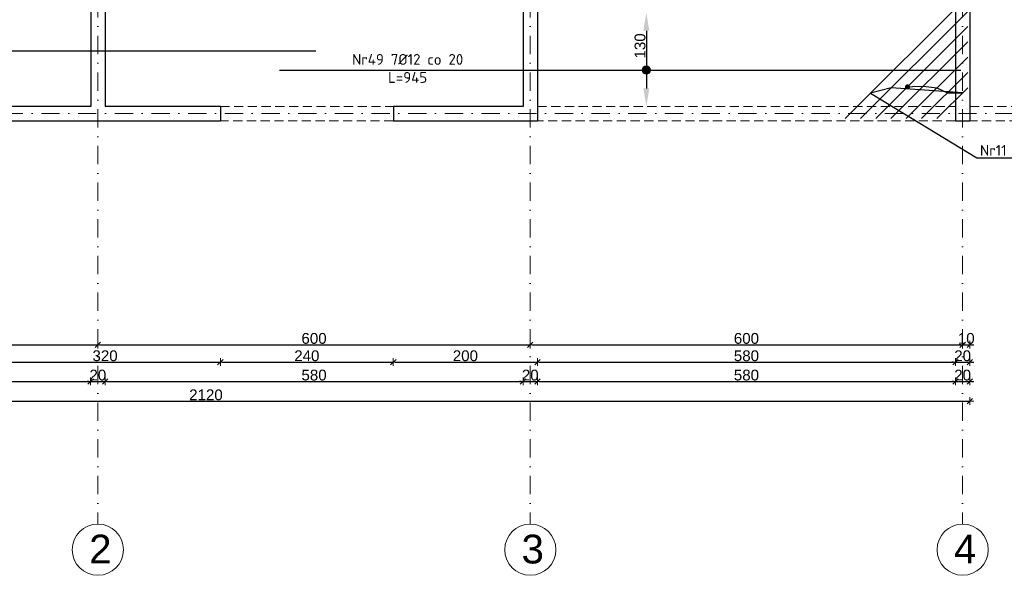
# Model space of a CAD drawing. Header units: millimetres. Extents: x -81893328 to 44149, y -26843406 to 95443303.
# Tile 70 of 100: x 28483 to 29849, y 3695 to 4466. Entities that reach past the tile are written whole.
import ezdxf
from ezdxf import colors
from ezdxf.entities.mleader import LeaderData, LeaderLine
from ezdxf.math import Vec2, Vec3

# ---------------------------------------------------------------- set-up
doc = ezdxf.new("R2010")
doc.units = ezdxf.units.MM
doc.linetypes.add('DASHDOTX2', pattern=[50.8, 25.4, -12.7, 0, -12.7])
doc.linetypes.add('DASHED', pattern=[19.05, 12.7, -6.35])
for name, color, linetype, lineweight in [('A- osie', 2, 'DASHDOTX2', 5), ('aRMZ - opisy', 7, 'Continuous', 5), ('aRMZ - osie', 2, 'DASHDOTX2', 5), ('aRMZ - wymiarowanie', 4, 'Continuous', 13), ('gruba', 92, 'Continuous', 30), ('kRMZ - nadproża monolityczne', 1, 'DASHED', 5), ('kRMZ - ściany nośne', 5, 'Continuous', 30)]:
    doc.layers.add(name, color=color, linetype=linetype, lineweight=lineweight)
doc.styles.add('1-100 2', font='arial.ttf', dxfattribs={"height": 15})
doc.styles.add('1-100 RM', font='isocpeur.ttf', dxfattribs={"height": 20})
doc.styles.get("Standard").update_dxf_attribs({"font": 'arial.ttf'})
doc.dimstyles.new('1-100', dxfattribs={"dimtxt": 15, "dimasz": 2.5, "dimexe": 1.25, "dimexo": 0.625, "dimgap": 1, "dimtad": 1, "dimdec": 0, "dimtxsty": '1-100 2', "dimblk": 'ZNACZKI', "dimcen": 2, "dimdle": 5, "dimse1": 1, "dimse2": 1, "dimclrd": 7, "dimclrt": 7, "dimadec": 0, "dimazin": 0, "dimtfac": 1, "dimtdec": 0, "dimtix": 1, "dimtmove": 1, "dimatfit": 3, "dimldrblk": 'ZNACZKI', "dimfxl": 1, "dimarcsym": 0})
doc.dimstyles.new('wymiarowanie prętów 1-100', dxfattribs={"dimtxt": 15, "dimasz": 25, "dimexe": 1.25, "dimexo": 0.625, "dimgap": 1, "dimtad": 1, "dimdec": 0, "dimtxsty": '1-100 2', "dimcen": 2, "dimdle": 5, "dimse1": 1, "dimse2": 1, "dimclrd": 7, "dimclrt": 7, "dimadec": 0, "dimazin": 0, "dimtfac": 1, "dimtdec": 0, "dimtix": 1, "dimtmove": 1, "dimatfit": 3, "dimldrblk": 'ZNACZKI', "dimfxl": 1, "dimarcsym": 0})

# ---------------------------------------------------------------- blocks, each defined once
blk = doc.blocks.new('ZNACZKI')
for p, q in [((0, 2.131), (0, -2.131)), ((1.507, 1.507), (-1.507, -1.507)), ((-2.131, 0), (2.131, 0))]:
    blk.add_line(p, q)
blk = doc.blocks.new('*D216')
at = {"layer": 'aRMZ - wymiarowanie', "color": 7, "lineweight": -2, "ltscale": 2, "transparency": 16777216}
blk.add_line((27693.9, 4015), (28588.9, 4015), dxfattribs=at)
at = {"layer": 'Defpoints', "color": 0, "ltscale": 2, "transparency": 16777216}
for p in [(27691.4, 4310.8), (28591.4, 4310.8), (28591.4, 4015)]:
    blk.add_point(p, dxfattribs=at)
at = {"layer": 'aRMZ - wymiarowanie', "color": 7, "lineweight": -2, "ltscale": 2, "transparency": 16777216, "xscale": 2.5, "yscale": 2.5, "zscale": 2.5, "rotation": 180}
blk.add_blockref('ZNACZKI', (27691.4, 4015), dxfattribs=at)
at = {"layer": 'aRMZ - wymiarowanie', "color": 7, "lineweight": -2, "ltscale": 2, "transparency": 16777216, "xscale": 2.5, "yscale": 2.5, "zscale": 2.5}
blk.add_blockref('ZNACZKI', (28591.4, 4015), dxfattribs=at)
at = {"layer": 'aRMZ - wymiarowanie', "color": 7, "ltscale": 2, "transparency": 16777216, "insert": (28141.4, 4023.7), "char_height": 15, "attachment_point": 5, "style": '1-100 2'}
blk.add_mtext('900', dxfattribs=at)
blk = doc.blocks.new('*D177')
at = {"layer": 'aRMZ - wymiarowanie', "color": 7, "lineweight": -2, "ltscale": 2, "transparency": 16777216}
blk.add_line((28593.9, 4015), (29188.9, 4015), dxfattribs=at)
at = {"layer": 'Defpoints', "color": 0, "ltscale": 2, "transparency": 16777216}
for p in [(28591.4, 4310.8), (29191.4, 4310.8), (29191.4, 4015)]:
    blk.add_point(p, dxfattribs=at)
at = {"layer": 'aRMZ - wymiarowanie', "color": 7, "lineweight": -2, "ltscale": 2, "transparency": 16777216, "xscale": 2.5, "yscale": 2.5, "zscale": 2.5, "rotation": 180}
blk.add_blockref('ZNACZKI', (28591.4, 4015), dxfattribs=at)
at = {"layer": 'aRMZ - wymiarowanie', "color": 7, "lineweight": -2, "ltscale": 2, "transparency": 16777216, "xscale": 2.5, "yscale": 2.5, "zscale": 2.5}
blk.add_blockref('ZNACZKI', (29191.4, 4015), dxfattribs=at)
at = {"layer": 'aRMZ - wymiarowanie', "color": 7, "ltscale": 2, "transparency": 16777216, "insert": (28891.4, 4023.7), "char_height": 15, "attachment_point": 5, "style": '1-100 2'}
blk.add_mtext('600', dxfattribs=at)
blk = doc.blocks.new('*D178')
at = {"layer": 'aRMZ - wymiarowanie', "color": 7, "lineweight": -2, "ltscale": 2, "transparency": 16777216}
blk.add_line((29193.9, 4015), (29788.9, 4015), dxfattribs=at)
at = {"layer": 'Defpoints', "color": 0, "ltscale": 2, "transparency": 16777216}
for p in [(29191.4, 4310.8), (29791.4, 4310.8), (29791.4, 4015)]:
    blk.add_point(p, dxfattribs=at)
at = {"layer": 'aRMZ - wymiarowanie', "color": 7, "lineweight": -2, "ltscale": 2, "transparency": 16777216, "xscale": 2.5, "yscale": 2.5, "zscale": 2.5, "rotation": 180}
blk.add_blockref('ZNACZKI', (29191.4, 4015), dxfattribs=at)
at = {"layer": 'aRMZ - wymiarowanie', "color": 7, "lineweight": -2, "ltscale": 2, "transparency": 16777216, "xscale": 2.5, "yscale": 2.5, "zscale": 2.5}
blk.add_blockref('ZNACZKI', (29791.4, 4015), dxfattribs=at)
at = {"layer": 'aRMZ - wymiarowanie', "color": 7, "ltscale": 2, "transparency": 16777216, "insert": (29491.4, 4023.7), "char_height": 15, "attachment_point": 5, "style": '1-100 2'}
blk.add_mtext('600', dxfattribs=at)
blk = doc.blocks.new('*D179')
at = {"layer": 'aRMZ - wymiarowanie', "color": 7, "lineweight": -2, "ltscale": 2, "transparency": 16777216}
for p, q in [((29788.9, 4015), (29786.4, 4015)), ((29791.4, 4015), (29801.4, 4015)), ((29803.9, 4015), (29806.4, 4015))]:
    blk.add_line(p, q, dxfattribs=at)
at = {"layer": 'Defpoints', "color": 0, "ltscale": 2, "transparency": 16777216}
for p in [(29801.4, 4325.8), (29791.4, 4310.8), (29801.4, 4015)]:
    blk.add_point(p, dxfattribs=at)
at = {"layer": 'aRMZ - wymiarowanie', "color": 7, "lineweight": -2, "ltscale": 2, "transparency": 16777216, "xscale": 2.5, "yscale": 2.5, "zscale": 2.5}
blk.add_blockref('ZNACZKI', (29791.4, 4015), dxfattribs=at)
at = {"layer": 'aRMZ - wymiarowanie', "color": 7, "lineweight": -2, "ltscale": 2, "transparency": 16777216, "xscale": 2.5, "yscale": 2.5, "zscale": 2.5, "rotation": 180}
blk.add_blockref('ZNACZKI', (29801.4, 4015), dxfattribs=at)
at = {"layer": 'aRMZ - wymiarowanie', "color": 7, "ltscale": 2, "transparency": 16777216, "insert": (29796.4, 4023.7), "char_height": 15, "attachment_point": 5, "style": '1-100 2'}
blk.add_mtext('10', dxfattribs=at)
blk = doc.blocks.new('*D217')
at = {"layer": 'aRMZ - wymiarowanie', "color": 7, "lineweight": -2, "ltscale": 2, "transparency": 16777216}
for p, q in [((30313.6, 4338.3), (30313.6, 4340.8)), ((30313.6, 4325.8), (30313.6, 4335.8)), ((30313.6, 4323.3), (30313.6, 4320.8))]:
    blk.add_line(p, q, dxfattribs=at)
at = {"layer": 'Defpoints', "color": 0, "ltscale": 2, "transparency": 16777216}
for p in [(29816.4, 4335.8), (30313.6, 4335.8), (29801.4, 4325.8)]:
    blk.add_point(p, dxfattribs=at)
at = {"layer": 'aRMZ - wymiarowanie', "color": 7, "lineweight": -2, "ltscale": 2, "transparency": 16777216, "xscale": 2.5, "yscale": 2.5, "zscale": 2.5}
for p, rotation in [((30313.6, 4335.8), 270), ((30313.6, 4325.8), 90)]:
    blk.add_blockref('ZNACZKI', p, dxfattribs=dict(at, rotation=rotation))
at = {"layer": 'aRMZ - wymiarowanie', "color": 7, "ltscale": 2, "transparency": 16777216, "insert": (30305, 4330.8), "char_height": 15, "attachment_point": 5, "rotation": 90, "style": '1-100 2'}
blk.add_mtext('10', dxfattribs=at)
blk = doc.blocks.new('*D218')
at = {"layer": 'aRMZ - wymiarowanie', "color": 7, "lineweight": -2, "ltscale": 2, "transparency": 16777216}
blk.add_line((30313.6, 4338.3), (30313.6, 4833.3), dxfattribs=at)
at = {"layer": 'Defpoints', "color": 0, "ltscale": 2, "transparency": 16777216}
for p in [(29816.4, 4835.8), (30313.6, 4835.8), (29816.4, 4335.8)]:
    blk.add_point(p, dxfattribs=at)
at = {"layer": 'aRMZ - wymiarowanie', "color": 7, "lineweight": -2, "ltscale": 2, "transparency": 16777216, "xscale": 2.5, "yscale": 2.5, "zscale": 2.5}
for p, rotation in [((30313.6, 4835.8), 90), ((30313.6, 4335.8), 270)]:
    blk.add_blockref('ZNACZKI', p, dxfattribs=dict(at, rotation=rotation))
at = {"layer": 'aRMZ - wymiarowanie', "color": 7, "ltscale": 2, "transparency": 16777216, "insert": (30305, 4585.8), "char_height": 15, "attachment_point": 5, "rotation": 90, "style": '1-100 2'}
blk.add_mtext('500', dxfattribs=at)
blk = doc.blocks.new('*D181')
at = {"layer": 'aRMZ - wymiarowanie', "color": 7, "lineweight": -2, "ltscale": 2, "transparency": 16777216}
for p, q in [((30341.5, 4348.3), (30341.5, 4350.8)), ((30341.5, 4325.8), (30341.5, 4345.8)), ((30341.5, 4323.3), (30341.5, 4320.8))]:
    blk.add_line(p, q, dxfattribs=at)
at = {"layer": 'Defpoints', "color": 0, "ltscale": 2, "transparency": 16777216}
for p in [(29781.4, 4345.8), (30341.5, 4345.8), (29801.4, 4325.8)]:
    blk.add_point(p, dxfattribs=at)
at = {"layer": 'aRMZ - wymiarowanie', "color": 7, "lineweight": -2, "ltscale": 2, "transparency": 16777216, "xscale": 2.5, "yscale": 2.5, "zscale": 2.5}
for p, rotation in [((30341.5, 4345.8), 270), ((30341.5, 4325.8), 90)]:
    blk.add_blockref('ZNACZKI', p, dxfattribs=dict(at, rotation=rotation))
at = {"layer": 'aRMZ - wymiarowanie', "color": 7, "ltscale": 2, "transparency": 16777216, "insert": (30332.9, 4335.8), "char_height": 15, "attachment_point": 5, "rotation": 90, "style": '1-100 2'}
blk.add_mtext('20', dxfattribs=at)
blk = doc.blocks.new('*D182')
at = {"layer": 'aRMZ - wymiarowanie', "color": 7, "lineweight": -2, "ltscale": 2, "transparency": 16777216}
blk.add_line((30341.5, 4348.3), (30341.5, 4823.3), dxfattribs=at)
at = {"layer": 'Defpoints', "color": 0, "ltscale": 2, "transparency": 16777216}
for p in [(29781.4, 4825.8), (30341.5, 4825.8), (29781.4, 4345.8)]:
    blk.add_point(p, dxfattribs=at)
at = {"layer": 'aRMZ - wymiarowanie', "color": 7, "lineweight": -2, "ltscale": 2, "transparency": 16777216, "xscale": 2.5, "yscale": 2.5, "zscale": 2.5}
for p, rotation in [((30341.5, 4825.8), 90), ((30341.5, 4345.8), 270)]:
    blk.add_blockref('ZNACZKI', p, dxfattribs=dict(at, rotation=rotation))
at = {"layer": 'aRMZ - wymiarowanie', "color": 7, "ltscale": 2, "transparency": 16777216, "insert": (30332.9, 4585.8), "char_height": 15, "attachment_point": 5, "rotation": 90, "style": '1-100 2'}
blk.add_mtext('480', dxfattribs=at)
blk = doc.blocks.new('*D184')
at = {"layer": 'aRMZ - wymiarowanie', "color": 7, "lineweight": -2, "ltscale": 2, "transparency": 16777216}
blk.add_line((30372.2, 4843.3), (30372.2, 4328.3), dxfattribs=at)
at = {"layer": 'Defpoints', "color": 0, "ltscale": 2, "transparency": 16777216}
for p in [(29801.4, 4845.8), (29801.4, 4325.8), (30372.2, 4325.8)]:
    blk.add_point(p, dxfattribs=at)
at = {"layer": 'aRMZ - wymiarowanie', "color": 7, "lineweight": -2, "ltscale": 2, "transparency": 16777216, "xscale": 2.5, "yscale": 2.5, "zscale": 2.5}
for p, rotation in [((30372.2, 4845.8), 90), ((30372.2, 4325.8), 270)]:
    blk.add_blockref('ZNACZKI', p, dxfattribs=dict(at, rotation=rotation))
at = {"layer": 'aRMZ - wymiarowanie', "color": 7, "ltscale": 2, "transparency": 16777216, "insert": (30363.6, 4585.8), "char_height": 15, "attachment_point": 5, "rotation": 90, "style": '1-100 2'}
blk.add_mtext('520', dxfattribs=at)
blk = doc.blocks.new('*D186')
at = {"layer": 'aRMZ - wymiarowanie', "color": 7, "lineweight": -2, "ltscale": 2, "transparency": 16777216}
blk.add_line((27703.9, 3964.1), (28578.9, 3964.1), dxfattribs=at)
at = {"layer": 'Defpoints', "color": 0, "ltscale": 2, "transparency": 16777216}
for p in [(27701.4, 4345.8), (28581.4, 4345.8), (28581.4, 3964.1)]:
    blk.add_point(p, dxfattribs=at)
at = {"layer": 'aRMZ - wymiarowanie', "color": 7, "lineweight": -2, "ltscale": 2, "transparency": 16777216, "xscale": 2.5, "yscale": 2.5, "zscale": 2.5, "rotation": 180}
blk.add_blockref('ZNACZKI', (27701.4, 3964.1), dxfattribs=at)
at = {"layer": 'aRMZ - wymiarowanie', "color": 7, "lineweight": -2, "ltscale": 2, "transparency": 16777216, "xscale": 2.5, "yscale": 2.5, "zscale": 2.5}
blk.add_blockref('ZNACZKI', (28581.4, 3964.1), dxfattribs=at)
at = {"layer": 'aRMZ - wymiarowanie', "color": 7, "ltscale": 2, "transparency": 16777216, "insert": (28141.4, 3972.8), "char_height": 15, "attachment_point": 5, "style": '1-100 2'}
blk.add_mtext('880', dxfattribs=at)
blk = doc.blocks.new('*D187')
at = {"layer": 'aRMZ - wymiarowanie', "color": 7, "lineweight": -2, "ltscale": 2, "transparency": 16777216}
for p, q in [((28578.9, 3964.1), (28576.4, 3964.1)), ((28581.4, 3964.1), (28601.4, 3964.1)), ((28603.9, 3964.1), (28606.4, 3964.1))]:
    blk.add_line(p, q, dxfattribs=at)
at = {"layer": 'Defpoints', "color": 0, "ltscale": 2, "transparency": 16777216}
for p in [(28581.4, 4345.8), (28601.4, 4345.8), (28601.4, 3964.1)]:
    blk.add_point(p, dxfattribs=at)
at = {"layer": 'aRMZ - wymiarowanie', "color": 7, "lineweight": -2, "ltscale": 2, "transparency": 16777216, "xscale": 2.5, "yscale": 2.5, "zscale": 2.5}
blk.add_blockref('ZNACZKI', (28581.4, 3964.1), dxfattribs=at)
at = {"layer": 'aRMZ - wymiarowanie', "color": 7, "lineweight": -2, "ltscale": 2, "transparency": 16777216, "xscale": 2.5, "yscale": 2.5, "zscale": 2.5, "rotation": 180}
blk.add_blockref('ZNACZKI', (28601.4, 3964.1), dxfattribs=at)
at = {"layer": 'aRMZ - wymiarowanie', "color": 7, "ltscale": 2, "transparency": 16777216, "insert": (28591.4, 3972.8), "char_height": 15, "attachment_point": 5, "style": '1-100 2'}
blk.add_mtext('20', dxfattribs=at)
blk = doc.blocks.new('*D188')
at = {"layer": 'aRMZ - wymiarowanie', "color": 7, "lineweight": -2, "ltscale": 2, "transparency": 16777216}
blk.add_line((28603.9, 3964.1), (29178.9, 3964.1), dxfattribs=at)
at = {"layer": 'Defpoints', "color": 0, "ltscale": 2, "transparency": 16777216}
for p in [(28601.4, 4345.8), (29181.4, 4345.8), (29181.4, 3964.1)]:
    blk.add_point(p, dxfattribs=at)
at = {"layer": 'aRMZ - wymiarowanie', "color": 7, "lineweight": -2, "ltscale": 2, "transparency": 16777216, "xscale": 2.5, "yscale": 2.5, "zscale": 2.5, "rotation": 180}
blk.add_blockref('ZNACZKI', (28601.4, 3964.1), dxfattribs=at)
at = {"layer": 'aRMZ - wymiarowanie', "color": 7, "lineweight": -2, "ltscale": 2, "transparency": 16777216, "xscale": 2.5, "yscale": 2.5, "zscale": 2.5}
blk.add_blockref('ZNACZKI', (29181.4, 3964.1), dxfattribs=at)
at = {"layer": 'aRMZ - wymiarowanie', "color": 7, "ltscale": 2, "transparency": 16777216, "insert": (28891.4, 3972.8), "char_height": 15, "attachment_point": 5, "style": '1-100 2'}
blk.add_mtext('580', dxfattribs=at)
blk = doc.blocks.new('*D189')
at = {"layer": 'aRMZ - wymiarowanie', "color": 7, "lineweight": -2, "ltscale": 2, "transparency": 16777216}
for p, q in [((29178.9, 3964.1), (29176.4, 3964.1)), ((29181.4, 3964.1), (29201.4, 3964.1)), ((29203.9, 3964.1), (29206.4, 3964.1))]:
    blk.add_line(p, q, dxfattribs=at)
at = {"layer": 'Defpoints', "color": 0, "ltscale": 2, "transparency": 16777216}
for p in [(29181.4, 4345.8), (29201.4, 4345.8), (29201.4, 3964.1)]:
    blk.add_point(p, dxfattribs=at)
at = {"layer": 'aRMZ - wymiarowanie', "color": 7, "lineweight": -2, "ltscale": 2, "transparency": 16777216, "xscale": 2.5, "yscale": 2.5, "zscale": 2.5}
blk.add_blockref('ZNACZKI', (29181.4, 3964.1), dxfattribs=at)
at = {"layer": 'aRMZ - wymiarowanie', "color": 7, "lineweight": -2, "ltscale": 2, "transparency": 16777216, "xscale": 2.5, "yscale": 2.5, "zscale": 2.5, "rotation": 180}
blk.add_blockref('ZNACZKI', (29201.4, 3964.1), dxfattribs=at)
at = {"layer": 'aRMZ - wymiarowanie', "color": 7, "ltscale": 2, "transparency": 16777216, "insert": (29191.4, 3972.8), "char_height": 15, "attachment_point": 5, "style": '1-100 2'}
blk.add_mtext('20', dxfattribs=at)
blk = doc.blocks.new('*D190')
at = {"layer": 'aRMZ - wymiarowanie', "color": 7, "lineweight": -2, "ltscale": 2, "transparency": 16777216}
blk.add_line((29203.9, 3964.1), (29778.9, 3964.1), dxfattribs=at)
at = {"layer": 'Defpoints', "color": 0, "ltscale": 2, "transparency": 16777216}
for p in [(29201.4, 4345.8), (29781.4, 4345.8), (29781.4, 3964.1)]:
    blk.add_point(p, dxfattribs=at)
at = {"layer": 'aRMZ - wymiarowanie', "color": 7, "lineweight": -2, "ltscale": 2, "transparency": 16777216, "xscale": 2.5, "yscale": 2.5, "zscale": 2.5, "rotation": 180}
blk.add_blockref('ZNACZKI', (29201.4, 3964.1), dxfattribs=at)
at = {"layer": 'aRMZ - wymiarowanie', "color": 7, "lineweight": -2, "ltscale": 2, "transparency": 16777216, "xscale": 2.5, "yscale": 2.5, "zscale": 2.5}
blk.add_blockref('ZNACZKI', (29781.4, 3964.1), dxfattribs=at)
at = {"layer": 'aRMZ - wymiarowanie', "color": 7, "ltscale": 2, "transparency": 16777216, "insert": (29491.4, 3972.8), "char_height": 15, "attachment_point": 5, "style": '1-100 2'}
blk.add_mtext('580', dxfattribs=at)
blk = doc.blocks.new('*D191')
at = {"layer": 'aRMZ - wymiarowanie', "color": 7, "lineweight": -2, "ltscale": 2, "transparency": 16777216}
for p, q in [((29778.9, 3964.1), (29776.4, 3964.1)), ((29781.4, 3964.1), (29801.4, 3964.1)), ((29803.9, 3964.1), (29806.4, 3964.1))]:
    blk.add_line(p, q, dxfattribs=at)
at = {"layer": 'Defpoints', "color": 0, "ltscale": 2, "transparency": 16777216}
for p in [(29781.4, 4345.8), (29801.4, 4325.8), (29801.4, 3964.1)]:
    blk.add_point(p, dxfattribs=at)
at = {"layer": 'aRMZ - wymiarowanie', "color": 7, "lineweight": -2, "ltscale": 2, "transparency": 16777216, "xscale": 2.5, "yscale": 2.5, "zscale": 2.5}
blk.add_blockref('ZNACZKI', (29781.4, 3964.1), dxfattribs=at)
at = {"layer": 'aRMZ - wymiarowanie', "color": 7, "lineweight": -2, "ltscale": 2, "transparency": 16777216, "xscale": 2.5, "yscale": 2.5, "zscale": 2.5, "rotation": 180}
blk.add_blockref('ZNACZKI', (29801.4, 3964.1), dxfattribs=at)
at = {"layer": 'aRMZ - wymiarowanie', "color": 7, "ltscale": 2, "transparency": 16777216, "insert": (29791.4, 3972.8), "char_height": 15, "attachment_point": 5, "style": '1-100 2'}
blk.add_mtext('20', dxfattribs=at)
blk = doc.blocks.new('*D192')
at = {"layer": 'aRMZ - wymiarowanie', "color": 7, "lineweight": -2, "ltscale": 2, "transparency": 16777216}
blk.add_line((27683.9, 3936.7), (29798.9, 3936.7), dxfattribs=at)
at = {"layer": 'Defpoints', "color": 0, "ltscale": 2, "transparency": 16777216}
for p in [(27681.4, 4325.8), (29801.4, 4325.8), (29801.4, 3936.7)]:
    blk.add_point(p, dxfattribs=at)
at = {"layer": 'aRMZ - wymiarowanie', "color": 7, "lineweight": -2, "ltscale": 2, "transparency": 16777216, "xscale": 2.5, "yscale": 2.5, "zscale": 2.5, "rotation": 180}
blk.add_blockref('ZNACZKI', (27681.4, 3936.7), dxfattribs=at)
at = {"layer": 'aRMZ - wymiarowanie', "color": 7, "lineweight": -2, "ltscale": 2, "transparency": 16777216, "xscale": 2.5, "yscale": 2.5, "zscale": 2.5}
blk.add_blockref('ZNACZKI', (29801.4, 3936.7), dxfattribs=at)
at = {"layer": 'aRMZ - wymiarowanie', "color": 7, "ltscale": 2, "transparency": 16777216, "insert": (28741.4, 3945.4), "char_height": 15, "attachment_point": 5, "style": '1-100 2'}
blk.add_mtext('2120', dxfattribs=at)
blk = doc.blocks.new('*D207')
at = {"layer": 'aRMZ - wymiarowanie', "color": 7, "lineweight": -2, "ltscale": 2, "transparency": 16777216}
blk.add_line((28443.9, 3990.9), (28758.9, 3990.9), dxfattribs=at)
at = {"layer": 'Defpoints', "color": 0, "ltscale": 2, "transparency": 16777216}
for p in [(28441.4, 4325.8), (28761.4, 4325.8), (28761.4, 3990.9)]:
    blk.add_point(p, dxfattribs=at)
at = {"layer": 'aRMZ - wymiarowanie', "color": 7, "lineweight": -2, "ltscale": 2, "transparency": 16777216, "xscale": 2.5, "yscale": 2.5, "zscale": 2.5, "rotation": 180}
blk.add_blockref('ZNACZKI', (28441.4, 3990.9), dxfattribs=at)
at = {"layer": 'aRMZ - wymiarowanie', "color": 7, "lineweight": -2, "ltscale": 2, "transparency": 16777216, "xscale": 2.5, "yscale": 2.5, "zscale": 2.5}
blk.add_blockref('ZNACZKI', (28761.4, 3990.9), dxfattribs=at)
at = {"layer": 'aRMZ - wymiarowanie', "color": 7, "ltscale": 2, "transparency": 16777216, "insert": (28601.4, 3999.6), "char_height": 15, "attachment_point": 5, "style": '1-100 2'}
blk.add_mtext('320', dxfattribs=at)
blk = doc.blocks.new('*D208')
at = {"layer": 'aRMZ - wymiarowanie', "color": 7, "lineweight": -2, "ltscale": 2, "transparency": 16777216}
blk.add_line((28763.9, 3990.9), (28998.9, 3990.9), dxfattribs=at)
at = {"layer": 'Defpoints', "color": 0, "ltscale": 2, "transparency": 16777216}
for p in [(28761.4, 4325.8), (29001.4, 4325.8), (29001.4, 3990.9)]:
    blk.add_point(p, dxfattribs=at)
at = {"layer": 'aRMZ - wymiarowanie', "color": 7, "lineweight": -2, "ltscale": 2, "transparency": 16777216, "xscale": 2.5, "yscale": 2.5, "zscale": 2.5, "rotation": 180}
blk.add_blockref('ZNACZKI', (28761.4, 3990.9), dxfattribs=at)
at = {"layer": 'aRMZ - wymiarowanie', "color": 7, "lineweight": -2, "ltscale": 2, "transparency": 16777216, "xscale": 2.5, "yscale": 2.5, "zscale": 2.5}
blk.add_blockref('ZNACZKI', (29001.4, 3990.9), dxfattribs=at)
at = {"layer": 'aRMZ - wymiarowanie', "color": 7, "ltscale": 2, "transparency": 16777216, "insert": (28881.4, 3999.6), "char_height": 15, "attachment_point": 5, "style": '1-100 2'}
blk.add_mtext('240', dxfattribs=at)
blk = doc.blocks.new('*D209')
at = {"layer": 'aRMZ - wymiarowanie', "color": 7, "lineweight": -2, "ltscale": 2, "transparency": 16777216}
blk.add_line((29003.9, 3990.9), (29198.9, 3990.9), dxfattribs=at)
at = {"layer": 'Defpoints', "color": 0, "ltscale": 2, "transparency": 16777216}
for p in [(29001.4, 4325.8), (29201.4, 4325.8), (29201.4, 3990.9)]:
    blk.add_point(p, dxfattribs=at)
at = {"layer": 'aRMZ - wymiarowanie', "color": 7, "lineweight": -2, "ltscale": 2, "transparency": 16777216, "xscale": 2.5, "yscale": 2.5, "zscale": 2.5, "rotation": 180}
blk.add_blockref('ZNACZKI', (29001.4, 3990.9), dxfattribs=at)
at = {"layer": 'aRMZ - wymiarowanie', "color": 7, "lineweight": -2, "ltscale": 2, "transparency": 16777216, "xscale": 2.5, "yscale": 2.5, "zscale": 2.5}
blk.add_blockref('ZNACZKI', (29201.4, 3990.9), dxfattribs=at)
at = {"layer": 'aRMZ - wymiarowanie', "color": 7, "ltscale": 2, "transparency": 16777216, "insert": (29101.4, 3999.6), "char_height": 15, "attachment_point": 5, "style": '1-100 2'}
blk.add_mtext('200', dxfattribs=at)
blk = doc.blocks.new('*D210')
at = {"layer": 'aRMZ - wymiarowanie', "color": 7, "lineweight": -2, "ltscale": 2, "transparency": 16777216}
blk.add_line((29203.9, 3990.9), (29778.9, 3990.9), dxfattribs=at)
at = {"layer": 'Defpoints', "color": 0, "ltscale": 2, "transparency": 16777216}
for p in [(29201.4, 4325.8), (29781.4, 4325.8), (29781.4, 3990.9)]:
    blk.add_point(p, dxfattribs=at)
at = {"layer": 'aRMZ - wymiarowanie', "color": 7, "lineweight": -2, "ltscale": 2, "transparency": 16777216, "xscale": 2.5, "yscale": 2.5, "zscale": 2.5, "rotation": 180}
blk.add_blockref('ZNACZKI', (29201.4, 3990.9), dxfattribs=at)
at = {"layer": 'aRMZ - wymiarowanie', "color": 7, "lineweight": -2, "ltscale": 2, "transparency": 16777216, "xscale": 2.5, "yscale": 2.5, "zscale": 2.5}
blk.add_blockref('ZNACZKI', (29781.4, 3990.9), dxfattribs=at)
at = {"layer": 'aRMZ - wymiarowanie', "color": 7, "ltscale": 2, "transparency": 16777216, "insert": (29491.4, 3999.6), "char_height": 15, "attachment_point": 5, "style": '1-100 2'}
blk.add_mtext('580', dxfattribs=at)
blk = doc.blocks.new('*D211')
at = {"layer": 'aRMZ - wymiarowanie', "color": 7, "lineweight": -2, "ltscale": 2, "transparency": 16777216}
for p, q in [((29778.9, 3990.9), (29776.4, 3990.9)), ((29781.4, 3990.9), (29801.4, 3990.9)), ((29803.9, 3990.9), (29806.4, 3990.9))]:
    blk.add_line(p, q, dxfattribs=at)
at = {"layer": 'Defpoints', "color": 0, "ltscale": 2, "transparency": 16777216}
for p in [(29781.4, 4325.8), (29801.4, 4325.8), (29801.4, 3990.9)]:
    blk.add_point(p, dxfattribs=at)
at = {"layer": 'aRMZ - wymiarowanie', "color": 7, "lineweight": -2, "ltscale": 2, "transparency": 16777216, "xscale": 2.5, "yscale": 2.5, "zscale": 2.5}
blk.add_blockref('ZNACZKI', (29781.4, 3990.9), dxfattribs=at)
at = {"layer": 'aRMZ - wymiarowanie', "color": 7, "lineweight": -2, "ltscale": 2, "transparency": 16777216, "xscale": 2.5, "yscale": 2.5, "zscale": 2.5, "rotation": 180}
blk.add_blockref('ZNACZKI', (29801.4, 3990.9), dxfattribs=at)
at = {"layer": 'aRMZ - wymiarowanie', "color": 7, "ltscale": 2, "transparency": 16777216, "insert": (29791.4, 3999.6), "char_height": 15, "attachment_point": 5, "style": '1-100 2'}
blk.add_mtext('20', dxfattribs=at)
blk = doc.blocks.new('_Dot')
at = {"color": 0, "linetype": 'ByBlock', "lineweight": -2}
blk.add_line((-0.5, 0), (-1, 0), dxfattribs=at)
at = {"color": 0, "linetype": 'ByBlock', "const_width": 0.5}
blk.add_lwpolyline([(-0.25, 0, 1), (0.25, 0, 1)], format="xyb", close=True, dxfattribs=at)
blk = doc.blocks.new('*D775')
at = {"layer": 'aRMZ - wymiarowanie', "color": 7, "lineweight": -2, "transparency": 16777216}
blk.add_line((29352.5, 4450.8), (29352.5, 4370.8), dxfattribs=at)
at = {"layer": 'aRMZ - wymiarowanie', "color": 7, "transparency": 16777216}
for points in [[(29348.3, 4450.8), (29356.6, 4450.8), (29352.5, 4475.8)], [(29348.3, 4370.8), (29356.6, 4370.8), (29352.5, 4345.8)]]:
    blk.add_solid(points, dxfattribs=at)
at = {"layer": 'Defpoints', "color": 0, "transparency": 16777216}
for p in [(29351.4, 4475.8), (29351.4, 4345.8), (29352.5, 4345.8)]:
    blk.add_point(p, dxfattribs=at)
at = {"layer": 'aRMZ - wymiarowanie', "color": 7, "transparency": 16777216, "insert": (29343.8, 4429.7), "char_height": 15, "attachment_point": 5, "rotation": 90, "style": '1-100 2'}
blk.add_mtext('130', dxfattribs=at)

msp = doc.modelspace()

# ---------------------------------------------------------------- hatches: boundary and pattern name
at = {"layer": 'aRMZ - opisy'}
h = msp.add_hatch(color=256, dxfattribs=at)
h.dxf.hatch_style = 1
edge = h.paths.add_edge_path()
edge.add_arc((29352.4734, 4396.2464), 5.8621, 0, 360)

# ---------------------------------------------------------------- linework, layer by layer
at = {"layer": 'A- osie', "linetype": 'Continuous'}
for centre in [(28591.439, 3730.5261), (29191.439, 3730.5261), (29791.439, 3730.5261)]:
    msp.add_circle(centre, 35.5167, dxfattribs=at)
at = {"layer": 'aRMZ - opisy'}
msp.add_circle((29352.4734, 4396.2464), 5.8621, dxfattribs=at)
at = {"layer": 'aRMZ - osie'}
for p, q in [((28591.439, 5308.9479), (28591.439, 3766.0428)), ((29191.439, 5308.9479), (29191.439, 3766.0428)), ((29791.439, 5308.9479), (29791.439, 3766.0428)), ((27138.6771, 4335.7575), (30536.7437, 4335.7575))]:
    msp.add_line(p, q, dxfattribs=at)
at = {"layer": 'gruba', "color": 4}
for p, q in [((29798.439, 4498.8773), (29628.3191, 4328.7575)), ((29798.439, 4477.6641), (29649.5323, 4328.7575)), ((29798.439, 4456.4509), (29670.7455, 4328.7575)), ((29798.439, 4435.2377), (29691.9587, 4328.7575)), ((29798.439, 4414.0245), (29713.1719, 4328.7575)), ((29798.439, 4392.8113), (29734.3851, 4328.7575)), ((29798.439, 4371.5981), (29755.5983, 4328.7575))]:
    msp.add_line(p, q, dxfattribs=at)
at = {"layer": 'gruba', "color": 2}
for p, q in [((27693.939, 4422.9231), (28893.939, 4422.9231)), ((28843.6528, 4396.2464), (29788.939, 4396.2464))]:
    msp.add_line(p, q, dxfattribs=at)
at = {"layer": 'kRMZ - nadproża monolityczne'}
for points in [[(28761.439, 4345.7575), (29001.439, 4345.7575)], [(29201.439, 4345.7575), (29781.439, 4345.7575)], [(29801.439, 4345.7575), (30076.439, 4345.7575)], [(29001.439, 4325.7575), (28761.439, 4325.7575)], [(29781.439, 4325.7575), (29201.439, 4325.7575)], [(30078.6346, 4325.7575), (29801.439, 4325.7575)]]:
    msp.add_lwpolyline(points, dxfattribs=at)
at = {"layer": 'kRMZ - ściany nośne'}
for p, q in [((29801.439, 4845.7575), (29801.439, 4325.7575)), ((28581.439, 4825.7575), (28581.439, 4345.7575)), ((28601.439, 4825.7575), (28601.439, 4345.7575)), ((29181.439, 4825.7575), (29181.439, 4345.7575)), ((29201.439, 4825.7575), (29201.439, 4325.7575)), ((29781.439, 4825.7575), (29781.439, 4325.7575)), ((29801.439, 4825.7575), (29801.439, 4325.7575)), ((28581.439, 4345.7575), (28441.439, 4345.7575)), ((28761.439, 4345.7575), (28601.439, 4345.7575)), ((28761.439, 4345.7575), (28761.439, 4325.7575)), ((29181.439, 4345.7575), (29001.439, 4345.7575)), ((29001.439, 4345.7575), (29001.439, 4325.7575)), ((29201.439, 4345.7575), (29201.439, 4345.7575)), ((28441.439, 4325.7575), (28761.439, 4325.7575)), ((29001.439, 4325.7575), (29201.439, 4325.7575)), ((29781.439, 4325.7575), (29801.439, 4325.7575))]:
    msp.add_line(p, q, dxfattribs=at)

# ---------------------------------------------------------------- texts
at = {"layer": 'A- osie', "linetype": 'Continuous', "char_height": 40, "width": 38.590363, "attachment_point": 1}
for s, insert in [('2', (28579.3336, 3751.4412)), ('3', (29179.3336, 3751.4412)), ('4', (29779.3336, 3751.4412))]:
    msp.add_mtext(s, dxfattribs=dict(at, insert=insert))
at = {"layer": 'aRMZ - opisy', "insert": (29098.4333, 4418.4647), "char_height": 15, "attachment_point": 3, "style": '1-100 RM'}
msp.add_mtext('\\pxqc;Nr49 7%%C12 co 20\\PL=945', dxfattribs=at)

# ---------------------------------------------------------------- dimensions: what is measured, and where the dimension line sits
at = {"layer": 'aRMZ - wymiarowanie', "color": 1, "ltscale": 2}
for base, p1, p2, picture, middle in [((30372.2345, 4325.7575), (29801.439, 4845.7575), (29801.439, 4325.7575), '*D184', (30363.5759, 4585.7575)), ((30313.6236, 4835.7575), (29816.439, 4335.7575), (29816.439, 4835.7575), '*D218', (30304.965, 4585.7575)), ((30341.5385, 4825.7575), (29781.439, 4345.7575), (29781.439, 4825.7575), '*D182', (30332.8799, 4585.7575)), ((30341.5385, 4345.7575), (29801.439, 4325.7575), (29781.439, 4345.7575), '*D181', (30332.8799, 4335.7575)), ((30313.6236, 4335.7575), (29801.439, 4325.7575), (29816.439, 4335.7575), '*D217', (30304.965, 4330.7575))]:
    dim = msp.add_linear_dim(base=base, p1=p1, p2=p2, angle=90, dimstyle='1-100', dxfattribs=at)
    dim.commit()
    dim.dimension.update_dxf_attribs({"geometry": picture, "text_midpoint": middle})
at = {"layer": 'aRMZ - wymiarowanie'}
dim = msp.add_linear_dim(base=(29352.4734, 4345.7575), p1=(29351.439, 4475.7575), p2=(29351.439, 4345.7575), angle=90, dimstyle='wymiarowanie prętów 1-100', dxfattribs=at)
dim.commit()
dim.dimension.update_dxf_attribs({"geometry": '*D775', "text_midpoint": (29352.4734, 4429.6825), "dimtype": 160})
at = {"layer": 'aRMZ - wymiarowanie', "color": 1, "ltscale": 2}
for base, p1, p2, picture, middle in [((28581.439, 3964.1277), (27701.439, 4345.7575), (28581.439, 4345.7575), '*D186', (28141.439, 3972.7863)), ((28601.439, 3964.1277), (28581.439, 4345.7575), (28601.439, 4345.7575), '*D187', (28591.439, 3972.7863)), ((29181.439, 3964.1277), (28601.439, 4345.7575), (29181.439, 4345.7575), '*D188', (28891.439, 3972.7863)), ((29201.439, 3964.1277), (29181.439, 4345.7575), (29201.439, 4345.7575), '*D189', (29191.439, 3972.7863)), ((29781.439, 3964.1277), (29201.439, 4345.7575), (29781.439, 4345.7575), '*D190', (29491.439, 3972.7863)), ((29801.439, 3964.1277), (29781.439, 4345.7575), (29801.439, 4325.7575), '*D191', (29791.439, 3972.7863)), ((29801.439, 3936.7131), (27681.439, 4325.7575), (29801.439, 4325.7575), '*D192', (28741.439, 3945.3717)), ((28761.439, 3990.9055), (28441.439, 4325.7575), (28761.439, 4325.7575), '*D207', (28601.439, 3999.5693)), ((29001.439, 3990.9055), (28761.439, 4325.7575), (29001.439, 4325.7575), '*D208', (28881.439, 3999.5641)), ((29201.439, 3990.9055), (29001.439, 4325.7575), (29201.439, 4325.7575), '*D209', (29101.439, 3999.5641)), ((29781.439, 3990.9055), (29201.439, 4325.7575), (29781.439, 4325.7575), '*D210', (29491.439, 3999.5641)), ((29801.439, 3990.9055), (29781.439, 4325.7575), (29801.439, 4325.7575), '*D211', (29791.439, 3999.5641)), ((29801.439, 4015.0006), (29791.439, 4310.7575), (29801.439, 4325.7575), '*D179', (29796.439, 4023.6592)), ((28591.439, 4015.0006), (27691.439, 4310.7575), (28591.439, 4310.7575), '*D216', (28141.439, 4023.6592)), ((29191.439, 4015.0006), (28591.439, 4310.7575), (29191.439, 4310.7575), '*D177', (28891.439, 4023.6592)), ((29791.439, 4015.0006), (29191.439, 4310.7575), (29791.439, 4310.7575), '*D178', (29491.439, 4023.6592))]:
    dim = msp.add_linear_dim(base=base, p1=p1, p2=p2, dimstyle='1-100', dxfattribs=at)
    dim.commit()
    dim.dimension.update_dxf_attribs({"geometry": picture, "text_midpoint": middle})

# ---------------------------------------------------------------- leaders
at = {"layer": 'aRMZ - opisy'}
ml = msp.add_multileader_mtext('Standard', dxfattribs=at)
ml.set_content('Nr11 7%%C12 co 15\\PL=60-240', color=256, style='1-100 RM')
ml.set_leader_properties()
ml.set_arrow_properties(name='DOT')
ml.build(insert=Vec2(0, 0))
ml.multileader.update_dxf_attribs({"text_left_attachment_type": 6, "text_right_attachment_type": 6, "arrow_head_size": 7})
ctx = ml.context
ctx.base_point, ctx.char_height, ctx.arrow_head_size, ctx.plane_origin = Vec3(29818.9114, 4274.2236), 15, 7, Vec3(29943.3832, 4313.9034)
ctx.left_attachment, ctx.right_attachment, ctx.text_align_type = 6, 6, 2
notes = []
notes.append((ctx, [(1, (1, 1, 0), (29810.9114, 4274.2236), (1, 0), 8, [(1, [(29714.8653, 4372.8773), (29737.006, 4373.8047), (29755.8054, 4371.391), (29770.3358, 4364.7082), (29791.439, 4364.5981), (29692.3354, 4371.5606), (29663.5206, 4363.959)], 0, [])])]))
ctx.mtext.insert, ctx.mtext.alignment, ctx.mtext.flow_direction = Vec3(29960.4114, 4292.2236), 3, 5
for ctx, leaders in notes:
    for number, flags, end, landing, length, lines in leaders:
        leader = LeaderData()
        leader.index, (leader.has_last_leader_line, leader.has_dogleg_vector, leader.attachment_direction) = number, flags
        leader.last_leader_point, leader.dogleg_vector, leader.dogleg_length = Vec3(end), Vec3(landing), length
        for number, points, colour, breaks in lines:
            line = LeaderLine()
            line.index, line.vertices, line.color, line.breaks = number, Vec3.list(points), colors.encode_raw_color(colour), breaks
            leader.lines.append(line)
        ctx.leaders.append(leader)

doc.saveas('drawing.dxf')
